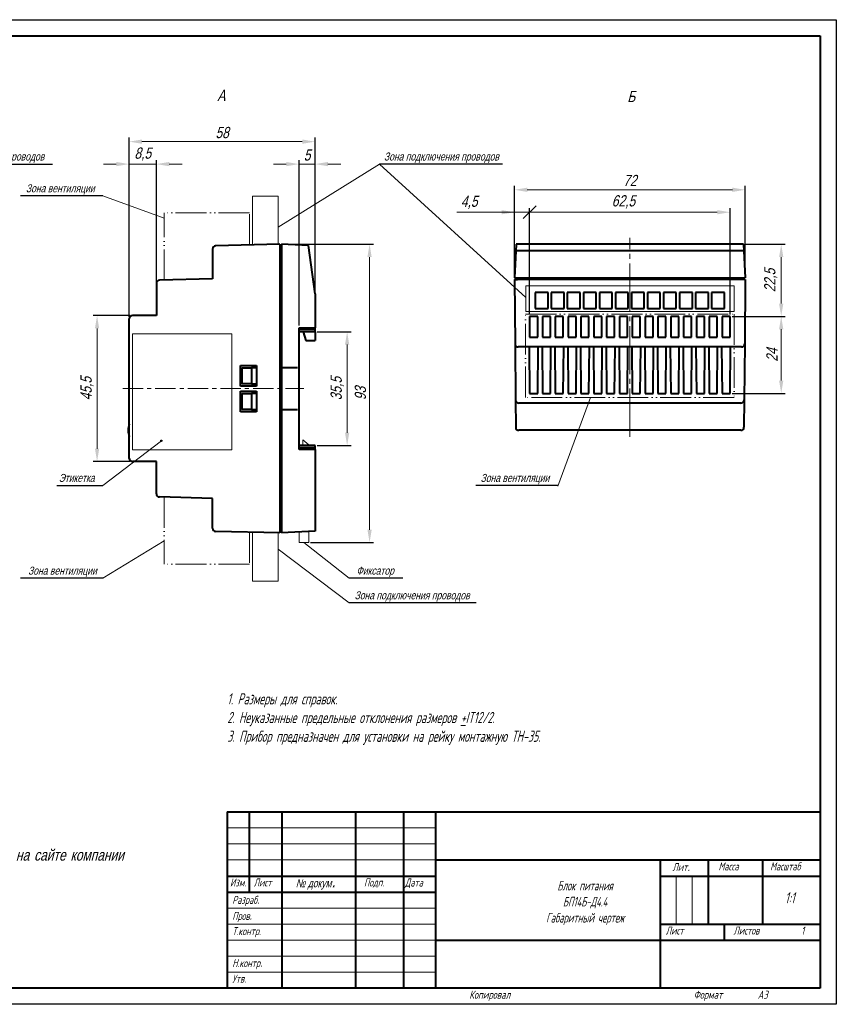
# Model space of a CAD drawing. Header units: millimetres. Extents: x 2146 to 2591, y 1129 to 1436.
# Tile 10 of 10: x 2336 to 2591, y 1129 to 1436. Entities that reach past the tile are written whole.
import ezdxf
from ezdxf.lldxf.tags import DXFTag

# ---------------------------------------------------------------- set-up
doc = ezdxf.new("R2010")
doc.units = ezdxf.units.MM
for name, pattern in [('ACAD_ISO05W100', [33, 24, -3, 0, -3, 0, -3]), ('CENTER', [10.16, 6.35, -1.27, 1.27, -1.27]), ('K5LT_AXLED', [19.5, 15, -1.5, 1.5, -1.5])]:
    doc.linetypes.add(name, pattern=pattern)
for name, color, linetype, lineweight in [('help', 4, 'New Line1', 15), ('main', 5, 'Continuous', 40), ('size', 7, 'Continuous', 13), ('text', 7, 'Continuous', 18), ('ОСЕВЫЕ', 1, 'CENTER', 15)]:
    doc.layers.add(name, color=color, linetype=linetype, lineweight=lineweight)
doc.layers.add('ФОРМАТ', color=7, linetype='Continuous')
doc.styles.add('K5_TEXTSTYLE', font='win_eskd.shx', dxfattribs={"width": 0.8, "oblique": 15, "height": 3.5})
doc.styles.add('KTEXTSTYLE', font='GOST_AU.SHX', dxfattribs={"width": 0.96, "height": 5})
doc.styles.add('Штамп 5', font='win_eskd.shx', dxfattribs={"width": 0.8, "oblique": 15, "height": 5})
tags = doc.linetypes.add('New Line1', pattern=[0.8, 0.5, -0.3]).pattern_tags.tags
tags[6:7] = [DXFTag(74, 4), DXFTag(75, 0), DXFTag(340, '0'), DXFTag(46, 1.0), DXFTag(50, 0.0), DXFTag(44, 0.0), DXFTag(45, 0.0)]
tags[4:5] = [DXFTag(74, 4), DXFTag(75, 0), DXFTag(340, '0'), DXFTag(46, 1.0), DXFTag(50, 0.0), DXFTag(44, 0.0), DXFTag(45, 0.0)]
doc.dimstyles.new('ISO-25', dxfattribs={"dimtxt": 3.5, "dimasz": 4, "dimexe": 1.25, "dimexo": 0.625, "dimgap": 1, "dimtad": 1, "dimdec": 1, "dimrnd": 0.5, "dimtxsty": 'K5_TEXTSTYLE', "dimcen": 0, "dimclrd": 256, "dimclrt": 256, "dimadec": 0, "dimazin": 2, "dimtfac": 1, "dimtdec": 1, "dimtmove": 0, "dimatfit": 1, "dimfxl": 1, "dimlwd": -1, "dimarcsym": 2})

# ---------------------------------------------------------------- blocks, each defined once
blk = doc.blocks.new('*D11')
at = {"layer": 'Defpoints', "color": 0}
for p in [(2428.22, 1338.45), (2428.22, 1302.95), (2438.22, 1302.95)]:
    blk.add_point(p, dxfattribs=at)
at = {"layer": 'size', "color": 0, "lineweight": -2}
for p, q in [((2428.84, 1338.45), (2439.47, 1338.45)), ((2428.84, 1302.95), (2439.47, 1302.95))]:
    blk.add_line(p, q, dxfattribs=at)
at = {"layer": 'size'}
blk.add_line((2438.22, 1334.45), (2438.22, 1306.95), dxfattribs=at)
for points in [[(2438.88, 1334.45), (2437.55, 1334.45), (2438.22, 1338.45)], [(2437.55, 1306.95), (2438.88, 1306.95), (2438.22, 1302.95)]]:
    blk.add_solid(points, dxfattribs=at)
at = {"layer": 'size', "linetype": 'ACAD_ISO05W100', "insert": (2435.12, 1320.7), "char_height": 3.5, "attachment_point": 5, "rotation": 90, "style": 'K5_TEXTSTYLE'}
blk.add_mtext('35,5', dxfattribs=at)
blk = doc.blocks.new('*D12')
at = {"layer": 'Defpoints', "color": 0}
for p in [(2428.22, 1390.7), (2423.22, 1339.7), (2428.22, 1339.7)]:
    blk.add_point(p, dxfattribs=at)
at = {"layer": 'size', "color": 0, "lineweight": -2}
for p, q in [((2423.22, 1340.33), (2423.22, 1391.95)), ((2428.22, 1340.33), (2428.22, 1391.95))]:
    blk.add_line(p, q, dxfattribs=at)
at = {"layer": 'size'}
for p, q in [((2419.22, 1390.7), (2415.22, 1390.7)), ((2423.22, 1390.7), (2428.22, 1390.7)), ((2432.22, 1390.7), (2436.22, 1390.7))]:
    blk.add_line(p, q, dxfattribs=at)
for points in [[(2419.22, 1390.04), (2419.22, 1391.37), (2423.22, 1390.7)], [(2432.22, 1391.37), (2432.22, 1390.04), (2428.22, 1390.7)]]:
    blk.add_solid(points, dxfattribs=at)
at = {"layer": 'size', "linetype": 'ACAD_ISO05W100', "insert": (2425.72, 1393.52), "char_height": 3.5, "attachment_point": 5, "style": 'K5_TEXTSTYLE'}
blk.add_mtext('5', dxfattribs=at)
blk = doc.blocks.new('*D13')
at = {"layer": 'Defpoints', "color": 0}
for p in [(2371.22, 1343.45), (2360.22, 1297.95), (2371.22, 1297.95)]:
    blk.add_point(p, dxfattribs=at)
at = {"layer": 'size', "color": 0, "lineweight": -2}
for p, q in [((2370.59, 1343.45), (2358.97, 1343.45)), ((2370.59, 1297.95), (2358.97, 1297.95))]:
    blk.add_line(p, q, dxfattribs=at)
at = {"layer": 'size'}
blk.add_line((2360.22, 1339.45), (2360.22, 1301.95), dxfattribs=at)
for points in [[(2360.88, 1339.45), (2359.55, 1339.45), (2360.22, 1343.45)], [(2359.55, 1301.95), (2360.88, 1301.95), (2360.22, 1297.95)]]:
    blk.add_solid(points, dxfattribs=at)
at = {"layer": 'size', "linetype": 'ACAD_ISO05W100', "insert": (2357.12, 1320.7), "char_height": 3.5, "attachment_point": 5, "rotation": 90, "style": 'K5_TEXTSTYLE'}
blk.add_mtext('45,5', dxfattribs=at)
blk = doc.blocks.new('*D17')
at = {"layer": 'Defpoints', "color": 0}
for p in [(2378.72, 1390.7), (2370.22, 1342.45), (2378.72, 1343.45)]:
    blk.add_point(p, dxfattribs=at)
at = {"layer": 'size', "color": 0, "lineweight": -2}
for p, q in [((2370.22, 1343.08), (2370.22, 1391.95)), ((2378.72, 1344.08), (2378.72, 1391.95))]:
    blk.add_line(p, q, dxfattribs=at)
at = {"layer": 'size'}
for p, q in [((2366.22, 1390.7), (2362.22, 1390.7)), ((2370.22, 1390.7), (2378.72, 1390.7)), ((2382.72, 1390.7), (2386.72, 1390.7))]:
    blk.add_line(p, q, dxfattribs=at)
for points in [[(2366.22, 1390.04), (2366.22, 1391.37), (2370.22, 1390.7)], [(2382.72, 1391.37), (2382.72, 1390.04), (2378.72, 1390.7)]]:
    blk.add_solid(points, dxfattribs=at)
at = {"layer": 'size', "linetype": 'ACAD_ISO05W100', "insert": (2374.47, 1393.8), "char_height": 3.5, "attachment_point": 5, "style": 'K5_TEXTSTYLE'}
blk.add_mtext('8,5', dxfattribs=at)
blk = doc.blocks.new('*D18')
at = {"layer": 'Defpoints', "color": 0}
for p in [(2370.22, 1397.7), (2428.22, 1350.26), (2370.22, 1342.45)]:
    blk.add_point(p, dxfattribs=at)
at = {"layer": 'size', "color": 0, "lineweight": -2}
for p, q in [((2370.22, 1343.08), (2370.22, 1398.95)), ((2428.22, 1350.88), (2428.22, 1398.95))]:
    blk.add_line(p, q, dxfattribs=at)
at = {"layer": 'size'}
blk.add_line((2424.22, 1397.7), (2374.22, 1397.7), dxfattribs=at)
for points in [[(2374.22, 1398.37), (2374.22, 1397.04), (2370.22, 1397.7)], [(2424.22, 1397.04), (2424.22, 1398.37), (2428.22, 1397.7)]]:
    blk.add_solid(points, dxfattribs=at)
at = {"layer": 'size', "linetype": 'ACAD_ISO05W100', "insert": (2399.22, 1400.52), "char_height": 3.5, "attachment_point": 5, "style": 'K5_TEXTSTYLE'}
blk.add_mtext('58', dxfattribs=at)
blk = doc.blocks.new('*D22')
at = {"layer": 'Defpoints', "color": 0}
for p in [(2562.4, 1382.69), (2490.4, 1355.2), (2562.4, 1355.2)]:
    blk.add_point(p, dxfattribs=at)
at = {"layer": 'size', "color": 0, "lineweight": -2}
for p, q in [((2490.4, 1355.83), (2490.4, 1383.94)), ((2562.4, 1355.83), (2562.4, 1383.94))]:
    blk.add_line(p, q, dxfattribs=at)
at = {"layer": 'size'}
blk.add_line((2494.4, 1382.69), (2558.4, 1382.69), dxfattribs=at)
for points in [[(2494.4, 1383.36), (2494.4, 1382.03), (2490.4, 1382.69)], [(2558.4, 1382.03), (2558.4, 1383.36), (2562.4, 1382.69)]]:
    blk.add_solid(points, dxfattribs=at)
at = {"layer": 'size', "linetype": 'ACAD_ISO05W100', "insert": (2526.4, 1385.58), "char_height": 3.5, "attachment_point": 5, "style": 'K5_TEXTSTYLE'}
blk.add_mtext('72', dxfattribs=at)
blk = doc.blocks.new('_Oblique')
at = {"color": 0, "linetype": 'ByBlock', "lineweight": -2}
blk.add_line((-0.5, -0.5), (0.5, 0.5), dxfattribs=at)
blk = doc.blocks.new('*D23')
at = {"layer": 'Defpoints', "color": 0}
for p in [(2557.65, 1375.69), (2495.15, 1343.2), (2557.65, 1343.2)]:
    blk.add_point(p, dxfattribs=at)
at = {"layer": 'size', "color": 0, "lineweight": -2}
for p, q in [((2495.15, 1343.83), (2495.15, 1376.94)), ((2557.65, 1343.83), (2557.65, 1376.94))]:
    blk.add_line(p, q, dxfattribs=at)
at = {"layer": 'size'}
blk.add_line((2495.15, 1375.69), (2553.65, 1375.69), dxfattribs=at)
blk.add_solid([(2553.65, 1375.03), (2553.65, 1376.36), (2557.65, 1375.69)], dxfattribs=at)
at = {"layer": 'size', "xscale": 4, "yscale": 4, "zscale": 4, "rotation": 180}
blk.add_blockref('_Oblique', (2495.15, 1375.69), dxfattribs=at)
at = {"layer": 'size', "linetype": 'ACAD_ISO05W100', "insert": (2524.4, 1378.93), "char_height": 3.5, "attachment_point": 5, "style": 'K5_TEXTSTYLE'}
blk.add_mtext('62,5', dxfattribs=at)
blk = doc.blocks.new('*D24')
at = {"layer": 'Defpoints', "color": 0}
for p in [(2557.65, 1343.2), (2557.65, 1319.2), (2573.62, 1319.2)]:
    blk.add_point(p, dxfattribs=at)
at = {"layer": 'size', "color": 0, "lineweight": -2}
for p, q in [((2558.28, 1343.2), (2574.87, 1343.2)), ((2558.28, 1319.2), (2574.87, 1319.2))]:
    blk.add_line(p, q, dxfattribs=at)
at = {"layer": 'size'}
blk.add_line((2573.62, 1339.2), (2573.62, 1323.2), dxfattribs=at)
for points in [[(2574.28, 1339.2), (2572.95, 1339.2), (2573.62, 1343.2)], [(2572.95, 1323.2), (2574.28, 1323.2), (2573.62, 1319.2)]]:
    blk.add_solid(points, dxfattribs=at)
at = {"layer": 'size', "linetype": 'ACAD_ISO05W100', "insert": (2570.73, 1331.2), "char_height": 3.5, "attachment_point": 5, "rotation": 90, "style": 'K5_TEXTSTYLE'}
blk.add_mtext('24', dxfattribs=at)
blk = doc.blocks.new('*D25')
at = {"layer": 'Defpoints', "color": 0}
for p in [(2495.15, 1375.69), (2490.4, 1355.2), (2495.15, 1343.2)]:
    blk.add_point(p, dxfattribs=at)
at = {"layer": 'size'}
for p, q in [((2490.4, 1375.69), (2472.42, 1375.69)), ((2486.4, 1375.69), (2482.4, 1375.69)), ((2490.4, 1375.69), (2495.15, 1375.69))]:
    blk.add_line(p, q, dxfattribs=at)
at = {"layer": 'size', "color": 0, "lineweight": -2}
for p, q in [((2490.4, 1355.83), (2490.4, 1376.94)), ((2495.15, 1343.83), (2495.15, 1376.94))]:
    blk.add_line(p, q, dxfattribs=at)
at = {"layer": 'size'}
blk.add_solid([(2486.4, 1375.03), (2486.4, 1376.36), (2490.4, 1375.69)], dxfattribs=at)
at = {"layer": 'size', "xscale": 4, "yscale": 4, "zscale": 4, "rotation": 180}
blk.add_blockref('_Oblique', (2495.15, 1375.69), dxfattribs=at)
at = {"layer": 'size', "linetype": 'ACAD_ISO05W100', "insert": (2476.29, 1378.79), "char_height": 3.5, "attachment_point": 5, "style": 'K5_TEXTSTYLE'}
blk.add_mtext('4,5', dxfattribs=at)
blk = doc.blocks.new('*D26')
at = {"layer": 'Defpoints', "color": 0}
for p in [(2561.85, 1365.7), (2573.62, 1365.7), (2557.65, 1343.2)]:
    blk.add_point(p, dxfattribs=at)
at = {"layer": 'size', "color": 0, "lineweight": -2}
for p, q in [((2562.48, 1365.7), (2574.87, 1365.7)), ((2558.28, 1343.2), (2574.87, 1343.2))]:
    blk.add_line(p, q, dxfattribs=at)
at = {"layer": 'size'}
blk.add_line((2573.62, 1347.2), (2573.62, 1361.7), dxfattribs=at)
for points in [[(2574.28, 1361.7), (2572.95, 1361.7), (2573.62, 1365.7)], [(2572.95, 1347.2), (2574.28, 1347.2), (2573.62, 1343.2)]]:
    blk.add_solid(points, dxfattribs=at)
at = {"layer": 'size', "linetype": 'ACAD_ISO05W100', "insert": (2570.38, 1354.45), "char_height": 3.5, "attachment_point": 5, "rotation": 90, "style": 'K5_TEXTSTYLE'}
blk.add_mtext('22,5', dxfattribs=at)
blk = doc.blocks.new('*D27')
at = {"layer": 'Defpoints', "color": 0}
for p in [(2417.72, 1365.7), (2426.22, 1272.7), (2445.22, 1272.7)]:
    blk.add_point(p, dxfattribs=at)
at = {"layer": 'size', "color": 0, "lineweight": -2, "ltscale": 0.4}
for p, q in [((2418.34, 1365.7), (2446.47, 1365.7)), ((2426.84, 1272.7), (2446.47, 1272.7))]:
    blk.add_line(p, q, dxfattribs=at)
at = {"layer": 'size', "ltscale": 0.4}
blk.add_line((2445.22, 1361.7), (2445.22, 1276.7), dxfattribs=at)
at = {"layer": 'size'}
for points in [[(2445.88, 1361.7), (2444.55, 1361.7), (2445.22, 1365.7)], [(2444.55, 1276.7), (2445.88, 1276.7), (2445.22, 1272.7)]]:
    blk.add_solid(points, dxfattribs=at)
at = {"layer": 'size', "linetype": 'ACAD_ISO05W100', "insert": (2442.37, 1319.2), "char_height": 3.5, "attachment_point": 5, "rotation": 90, "style": 'K5_TEXTSTYLE'}
blk.add_mtext('93', dxfattribs=at)

msp = doc.modelspace()

# ---------------------------------------------------------------- hatches: boundary and pattern name
at = {"layer": 'help', "lineweight": 25, "ltscale": 5}
h = msp.add_hatch(color=256, dxfattribs=at)
h.dxf.hatch_style = 1
h.paths.add_polyline_path([(2380.09, 1304.44, 1), (2380.49, 1304.44, 1)])

# ---------------------------------------------------------------- linework, layer by layer
at = {"layer": 'help', "linetype": 'ByBlock', "lineweight": -2, "ltscale": 2}
for p, q in [((2306.71, 1390.7), (2346.33, 1390.7)), ((2486.7, 1390.7), (2448.31, 1390.7)), ((2361.99, 1380.78), (2336.37, 1380.78)), ((2347.68, 1290.48), (2361.99, 1290.48)), ((2503.95, 1290.48), (2478.33, 1290.48)), ((2361.99, 1261.57), (2336.37, 1261.57)), ((2455.54, 1261.57), (2438.85, 1261.57)), ((2478.47, 1253.88), (2438.85, 1253.88))]:
    msp.add_line(p, q, dxfattribs=at)
at = {"layer": 'help', "linetype": 'ByBlock'}
for p, q in [((2448.31, 1390.7), (2416.72, 1371.08)), ((2448.31, 1390.7), (2493.92, 1349.16)), ((2503.95, 1290.27), (2514.11, 1317.95)), ((2361.99, 1290.48), (2380.29, 1304.44)), ((2438.85, 1261.57), (2424.72, 1272.7)), ((2438.85, 1253.88), (2416.72, 1270.59))]:
    msp.add_line(p, q, dxfattribs=at)
at = {"layer": 'help', "linetype": 'ByBlock', "ltscale": 0.4}
for p, q in [((2361.99, 1380.78), (2381.19, 1373.8)), ((2361.99, 1261.57), (2381.19, 1273.28))]:
    msp.add_line(p, q, dxfattribs=at)
at = {"layer": 'help', "ltscale": 5}
for p, q in [((2416.72, 1380.7), (2408.72, 1380.7)), ((2408.72, 1380.7), (2408.72, 1365.46)), ((2416.72, 1365.7), (2416.72, 1380.7)), ((2408.72, 1260.7), (2408.72, 1275.94)), ((2416.72, 1275.7), (2416.72, 1260.7)), ((2416.72, 1260.7), (2408.72, 1260.7))]:
    msp.add_line(p, q, dxfattribs=at)
at = {"layer": 'help', "linetype": 'ACAD_ISO05W100', "ltscale": 0.4}
for p, q in [((2381.19, 1354.48), (2381.19, 1375.46)), ((2407.72, 1375.46), (2381.19, 1375.46)), ((2407.72, 1365.46), (2407.72, 1375.46)), ((2493.9, 1343.95), (2558.9, 1343.95)), ((2493.9, 1317.95), (2493.9, 1343.95)), ((2558.9, 1343.95), (2558.9, 1317.95)), ((2558.9, 1317.95), (2493.9, 1317.95)), ((2381.19, 1286.92), (2381.19, 1265.94)), ((2407.72, 1275.94), (2407.72, 1265.94)), ((2407.72, 1265.94), (2381.19, 1265.94))]:
    msp.add_line(p, q, dxfattribs=at)
at = {"layer": 'help', "linetype": 'New Line1', "ltscale": 5}
for p, q in [((2558.9, 1352.71), (2493.92, 1352.71)), ((2493.92, 1344.71), (2493.92, 1352.71)), ((2558.9, 1344.71), (2558.9, 1352.71)), ((2493.92, 1344.71), (2558.9, 1344.71))]:
    msp.add_line(p, q, dxfattribs=at)
at = {"layer": 'help', "linetype": 'ByBlock', "lineweight": 25, "ltscale": 5}
msp.add_circle((2380.29, 1304.44), 0.2, dxfattribs=at)
at = {"layer": 'main'}
for p, q in [((2396.22, 1364.23), (2396.22, 1354.95)), ((2417.22, 1365.7), (2397.19, 1365.23)), ((2417.22, 1365.7), (2417.22, 1275.7)), ((2417.72, 1365.2), (2417.22, 1365.2)), ((2417.72, 1365.7), (2417.72, 1275.7)), ((2426.21, 1365.28), (2417.72, 1365.7)), ((2428.22, 1350.26), (2426.21, 1365.28)), ((2490.95, 1365.7), (2490.4, 1355.2)), ((2561.96, 1363.7), (2490.85, 1363.7)), ((2561.85, 1365.7), (2490.95, 1365.7)), ((2561.85, 1365.7), (2562.4, 1355.2)), ((2396.22, 1354.95), (2379.69, 1354.48)), ((2490.4, 1355.2), (2562.4, 1355.2)), ((2490.4, 1354.7), (2490.58, 1334.69)), ((2490.4, 1354.7), (2491.4, 1354.7)), ((2490.9, 1355.2), (2490.9, 1354.7)), ((2562.4, 1354.7), (2491.4, 1354.7)), ((2557.23, 1354.7), (2495.57, 1354.7)), ((2530.57, 1354.7), (2496.57, 1354.7)), ((2561.9, 1355.2), (2561.9, 1354.7)), ((2562.4, 1354.7), (2562.23, 1334.69)), ((2378.72, 1353.48), (2378.72, 1343.45)), ((2428.22, 1350.26), (2428.22, 1339.7)), ((2496.9, 1350.7), (2496.9, 1345.7)), ((2500.9, 1350.7), (2496.9, 1350.7)), ((2500.9, 1345.7), (2500.9, 1350.7)), ((2505.9, 1350.7), (2501.9, 1350.7)), ((2501.9, 1350.7), (2501.9, 1345.7)), ((2505.9, 1345.7), (2505.9, 1350.7)), ((2506.9, 1350.7), (2506.9, 1345.7)), ((2510.9, 1350.7), (2506.9, 1350.7)), ((2510.9, 1345.7), (2510.9, 1350.7)), ((2511.9, 1350.7), (2511.9, 1345.7)), ((2515.9, 1350.7), (2511.9, 1350.7)), ((2515.9, 1345.7), (2515.9, 1350.7)), ((2520.9, 1350.7), (2516.9, 1350.7)), ((2516.9, 1350.7), (2516.9, 1345.7)), ((2520.9, 1345.7), (2520.9, 1350.7)), ((2525.9, 1350.7), (2521.9, 1350.7)), ((2521.9, 1350.7), (2521.9, 1345.7)), ((2525.9, 1345.7), (2525.9, 1350.7)), ((2530.9, 1350.7), (2526.9, 1350.7)), ((2526.9, 1350.7), (2526.9, 1345.7)), ((2530.9, 1345.7), (2530.9, 1350.7)), ((2535.9, 1350.7), (2531.9, 1350.7)), ((2531.9, 1350.7), (2531.9, 1345.7)), ((2535.9, 1345.7), (2535.9, 1350.7)), ((2540.9, 1350.7), (2536.9, 1350.7)), ((2536.9, 1350.7), (2536.9, 1345.7)), ((2540.9, 1345.7), (2540.9, 1350.7)), ((2541.9, 1350.7), (2541.9, 1345.7)), ((2545.9, 1350.7), (2541.9, 1350.7)), ((2545.9, 1345.7), (2545.9, 1350.7)), ((2546.9, 1350.7), (2546.9, 1345.7)), ((2550.9, 1350.7), (2546.9, 1350.7)), ((2550.9, 1345.7), (2550.9, 1350.7)), ((2555.9, 1350.7), (2551.9, 1350.7)), ((2551.9, 1350.7), (2551.9, 1345.7)), ((2555.9, 1345.7), (2555.9, 1350.7)), ((2496.9, 1345.7), (2500.9, 1345.7)), ((2501.9, 1345.7), (2505.9, 1345.7)), ((2506.9, 1345.7), (2510.9, 1345.7)), ((2511.9, 1345.7), (2515.9, 1345.7)), ((2516.9, 1345.7), (2520.9, 1345.7)), ((2521.9, 1345.7), (2525.9, 1345.7)), ((2526.9, 1345.7), (2530.9, 1345.7)), ((2531.9, 1345.7), (2535.9, 1345.7)), ((2536.9, 1345.7), (2540.9, 1345.7)), ((2541.9, 1345.7), (2545.9, 1345.7)), ((2546.9, 1345.7), (2550.9, 1345.7)), ((2551.9, 1345.7), (2555.9, 1345.7)), ((2370.22, 1298.95), (2370.22, 1342.45)), ((2378.72, 1343.45), (2371.22, 1343.45)), ((2497.65, 1343.2), (2495.15, 1343.2)), ((2495.15, 1343.2), (2495.15, 1336.7)), ((2497.65, 1336.7), (2497.65, 1343.2)), ((2501.65, 1343.2), (2499.15, 1343.2)), ((2499.15, 1343.2), (2499.15, 1336.7)), ((2501.65, 1336.7), (2501.65, 1343.2)), ((2503.15, 1343.2), (2503.15, 1336.7)), ((2505.65, 1343.2), (2503.15, 1343.2)), ((2505.65, 1336.7), (2505.65, 1343.2)), ((2507.15, 1343.2), (2507.15, 1336.7)), ((2509.65, 1343.2), (2507.15, 1343.2)), ((2509.65, 1336.7), (2509.65, 1343.2)), ((2511.15, 1343.2), (2511.15, 1336.7)), ((2513.65, 1343.2), (2511.15, 1343.2)), ((2513.65, 1336.7), (2513.65, 1343.2)), ((2515.15, 1343.2), (2515.15, 1336.7)), ((2517.65, 1343.2), (2515.15, 1343.2)), ((2517.65, 1336.7), (2517.65, 1343.2)), ((2521.65, 1343.2), (2519.15, 1343.2)), ((2519.15, 1343.2), (2519.15, 1336.7)), ((2521.65, 1336.7), (2521.65, 1343.2)), ((2525.65, 1343.2), (2523.15, 1343.2)), ((2523.15, 1343.2), (2523.15, 1336.7)), ((2525.65, 1336.7), (2525.65, 1343.2)), ((2529.65, 1343.2), (2527.15, 1343.2)), ((2527.15, 1343.2), (2527.15, 1336.7)), ((2529.65, 1336.7), (2529.65, 1343.2)), ((2531.15, 1343.2), (2531.15, 1336.7)), ((2533.65, 1343.2), (2531.15, 1343.2)), ((2533.65, 1336.7), (2533.65, 1343.2)), ((2535.15, 1343.2), (2535.15, 1336.7)), ((2537.65, 1343.2), (2535.15, 1343.2)), ((2537.65, 1336.7), (2537.65, 1343.2)), ((2539.15, 1343.2), (2539.15, 1336.7)), ((2541.65, 1343.2), (2539.15, 1343.2)), ((2541.65, 1336.7), (2541.65, 1343.2)), ((2543.15, 1343.2), (2543.15, 1336.7)), ((2545.65, 1343.2), (2543.15, 1343.2)), ((2545.65, 1336.7), (2545.65, 1343.2)), ((2549.65, 1343.2), (2547.15, 1343.2)), ((2547.15, 1343.2), (2547.15, 1336.7)), ((2549.65, 1336.7), (2549.65, 1343.2)), ((2553.65, 1343.2), (2551.15, 1343.2)), ((2551.15, 1343.2), (2551.15, 1336.7)), ((2553.65, 1336.7), (2553.65, 1343.2)), ((2557.65, 1343.2), (2555.15, 1343.2)), ((2555.15, 1343.2), (2555.15, 1336.7)), ((2557.65, 1336.7), (2557.65, 1343.2)), ((2423.22, 1339.7), (2428.22, 1339.7)), ((2423.22, 1301.7), (2423.22, 1339.7)), ((2428.22, 1339.15), (2423.22, 1339.15)), ((2428.22, 1339.15), (2428.22, 1339.7)), ((2428.22, 1338.45), (2428.22, 1339.15)), ((2428.22, 1338.45), (2423.22, 1338.45)), ((2424.55, 1338.45), (2425.29, 1335.7)), ((2425.29, 1335.7), (2428.22, 1335.7)), ((2428.22, 1338.45), (2428.22, 1335.7)), ((2495.15, 1336.7), (2497.65, 1336.7)), ((2499.15, 1336.7), (2501.65, 1336.7)), ((2503.15, 1336.7), (2505.65, 1336.7)), ((2507.15, 1336.7), (2509.65, 1336.7)), ((2511.15, 1336.7), (2513.65, 1336.7)), ((2515.15, 1336.7), (2517.65, 1336.7)), ((2519.15, 1336.7), (2521.65, 1336.7)), ((2523.15, 1336.7), (2525.65, 1336.7)), ((2527.15, 1336.7), (2529.65, 1336.7)), ((2531.15, 1336.7), (2533.65, 1336.7)), ((2535.15, 1336.7), (2537.65, 1336.7)), ((2539.15, 1336.7), (2541.65, 1336.7)), ((2543.15, 1336.7), (2545.65, 1336.7)), ((2547.15, 1336.7), (2549.65, 1336.7)), ((2551.15, 1336.7), (2553.65, 1336.7)), ((2555.15, 1336.7), (2557.65, 1336.7)), ((2490.58, 1334.69), (2490.73, 1317.19)), ((2561.23, 1333.7), (2491.58, 1333.7)), ((2495.03, 1333.7), (2495.15, 1319.2)), ((2497.78, 1333.7), (2495.03, 1333.7)), ((2497.65, 1319.2), (2497.78, 1333.7)), ((2499.03, 1333.7), (2499.15, 1319.2)), ((2501.65, 1319.2), (2501.78, 1333.7)), ((2503.03, 1333.7), (2503.15, 1319.2)), ((2505.65, 1319.2), (2505.78, 1333.7)), ((2507.03, 1333.7), (2507.15, 1319.2)), ((2509.65, 1319.2), (2509.78, 1333.7)), ((2511.03, 1333.7), (2511.15, 1319.2)), ((2513.65, 1319.2), (2513.78, 1333.7)), ((2515.03, 1333.7), (2515.15, 1319.2)), ((2517.78, 1333.7), (2515.03, 1333.7)), ((2517.65, 1319.2), (2517.78, 1333.7)), ((2519.03, 1333.7), (2519.15, 1319.2)), ((2521.65, 1319.2), (2521.78, 1333.7)), ((2523.03, 1333.7), (2523.15, 1319.2)), ((2525.65, 1319.2), (2525.78, 1333.7)), ((2527.03, 1333.7), (2527.15, 1319.2)), ((2529.65, 1319.2), (2529.78, 1333.7)), ((2531.03, 1333.7), (2531.15, 1319.2)), ((2533.65, 1319.2), (2533.78, 1333.7)), ((2535.03, 1333.7), (2535.15, 1319.2)), ((2537.78, 1333.7), (2535.03, 1333.7)), ((2537.65, 1319.2), (2537.78, 1333.7)), ((2539.03, 1333.7), (2539.15, 1319.2)), ((2541.65, 1319.2), (2541.78, 1333.7)), ((2543.03, 1333.7), (2543.15, 1319.2)), ((2545.65, 1319.2), (2545.78, 1333.7)), ((2547.03, 1333.7), (2547.15, 1319.2)), ((2549.65, 1319.2), (2549.78, 1333.7)), ((2551.03, 1333.7), (2551.15, 1319.2)), ((2553.65, 1319.2), (2553.78, 1333.7)), ((2555.03, 1333.7), (2555.15, 1319.2)), ((2557.78, 1333.7), (2555.03, 1333.7)), ((2557.65, 1319.2), (2557.78, 1333.7)), ((2562.23, 1334.69), (2562.07, 1317.19)), ((2404.92, 1321.45), (2404.92, 1327.95)), ((2404.92, 1327.95), (2409.92, 1327.95)), ((2405.42, 1327.2), (2405.42, 1322.2)), ((2405.42, 1327.2), (2408.42, 1327.2)), ((2408.42, 1327.2), (2408.42, 1322.2)), ((2409.92, 1327.2), (2408.42, 1327.2)), ((2409.92, 1327.95), (2409.92, 1321.45)), ((2422.72, 1327.2), (2417.72, 1327.2)), ((2409.92, 1321.45), (2404.92, 1321.45)), ((2408.42, 1322.2), (2405.42, 1322.2)), ((2408.42, 1322.2), (2409.92, 1322.2)), ((2404.92, 1313.45), (2404.92, 1319.95)), ((2404.92, 1319.95), (2409.92, 1319.95)), ((2405.42, 1319.2), (2405.42, 1314.2)), ((2405.42, 1319.2), (2408.42, 1319.2)), ((2408.42, 1319.2), (2408.42, 1314.2)), ((2409.92, 1319.2), (2408.42, 1319.2)), ((2409.92, 1319.95), (2409.92, 1313.45)), ((2490.73, 1317.19), (2490.8, 1308.69)), ((2495.15, 1319.2), (2497.65, 1319.2)), ((2499.15, 1319.2), (2501.65, 1319.2)), ((2503.15, 1319.2), (2505.65, 1319.2)), ((2507.15, 1319.2), (2509.65, 1319.2)), ((2511.15, 1319.2), (2513.65, 1319.2)), ((2515.15, 1319.2), (2517.65, 1319.2)), ((2519.15, 1319.2), (2521.65, 1319.2)), ((2523.15, 1319.2), (2525.65, 1319.2)), ((2527.15, 1319.2), (2529.65, 1319.2)), ((2531.15, 1319.2), (2533.65, 1319.2)), ((2535.15, 1319.2), (2537.65, 1319.2)), ((2539.15, 1319.2), (2541.65, 1319.2)), ((2543.15, 1319.2), (2545.65, 1319.2)), ((2547.15, 1319.2), (2549.65, 1319.2)), ((2551.15, 1319.2), (2553.65, 1319.2)), ((2555.15, 1319.2), (2557.65, 1319.2)), ((2562.07, 1317.19), (2562, 1308.69)), ((2408.42, 1314.2), (2405.42, 1314.2)), ((2408.42, 1314.2), (2409.92, 1314.2)), ((2417.72, 1314.2), (2422.72, 1314.2)), ((2561.07, 1316.2), (2491.73, 1316.2)), ((2409.92, 1313.45), (2404.92, 1313.45)), ((2561, 1307.7), (2491.8, 1307.7)), ((2428.22, 1302.95), (2423.22, 1302.95)), ((2428.22, 1302.25), (2423.22, 1302.25)), ((2428.22, 1301.7), (2423.22, 1301.7)), ((2428.22, 1302.25), (2428.22, 1302.95)), ((2428.22, 1301.7), (2428.22, 1302.25)), ((2428.22, 1301.7), (2428.22, 1276.23)), ((2378.72, 1297.95), (2371.22, 1297.95)), ((2378.72, 1287.92), (2378.72, 1297.95)), ((2396.22, 1286.45), (2379.69, 1286.92)), ((2396.22, 1277.18), (2396.22, 1286.45)), ((2417.22, 1275.7), (2397.19, 1276.18)), ((2417.72, 1276.2), (2417.22, 1276.2)), ((2428.22, 1276.23), (2417.72, 1275.7))]:
    msp.add_line(p, q, dxfattribs=at)
at = {"layer": 'main', "linetype": 'New Line1', "lineweight": 20, "ltscale": 5}
for p, q in [((2424.42, 1302.95), (2424.42, 1304.7)), ((2424.43, 1304.7), (2424.42, 1304.7)), ((2424.43, 1304.7), (2426.22, 1303.2)), ((2426.32, 1302.95), (2426.22, 1303.2)), ((2423.22, 1275.96), (2423.22, 1272.7)), ((2426.22, 1276.12), (2426.22, 1272.7)), ((2426.22, 1272.7), (2423.22, 1272.7))]:
    msp.add_line(p, q, dxfattribs=at)
at = {"layer": 'main'}
for centre, radius, start, end in [((2397.22, 1364.23), 1, 91.3639, 180), ((2379.72, 1353.48), 1, 91.6366, 180), ((2371.22, 1342.45), 1, 90, 180), ((2491.58, 1334.7), 1, 180.5, 270), ((2561.23, 1334.7), 1, 270, 359.5), ((2491.73, 1317.2), 1, 180.5, 270), ((2561.07, 1317.2), 1, 270, 359.5), ((2375.99, 1307.7), 6.07, 161.7736, 180), ((2491.8, 1308.7), 1, 180.5, 270), ((2561, 1308.7), 1, 270, 359.5), ((2375.99, 1307.7), 6.07, 180, 198.2264), ((2371.22, 1298.95), 1, 180, 270), ((2379.72, 1287.92), 1, 180, 268.3634), ((2397.22, 1277.18), 1, 180, 268.6361)]:
    msp.add_arc(centre, radius, start, end, dxfattribs=at)
at = {"layer": 'text', "linetype": 'ByBlock'}
msp.add_lwpolyline([(2402.3, 1301.66), (2371.25, 1301.66), (2371.25, 1337.76), (2402.3, 1337.76)], close=True, dxfattribs=at)
at = {"layer": 'ОСЕВЫЕ', "linetype": 'K5LT_AXLED'}
msp.add_line((2526.4, 1305.7), (2526.4, 1367.7), dxfattribs=at)
at = {"layer": 'ОСЕВЫЕ'}
msp.add_line((2368.22, 1320.7), (2424.72, 1320.7), dxfattribs=at)
at = {"layer": 'ФОРМАТ', "linetype": 'ByBlock', "ltscale": 5}
for p, q in [((2145.81, 1435.73), (2590.81, 1435.73)), ((2590.81, 1435.73), (2590.81, 1128.73)), ((2590.81, 1128.73), (2145.81, 1128.73))]:
    msp.add_line(p, q, dxfattribs=at)
at = {"layer": 'ФОРМАТ', "linetype": 'ByBlock', "lineweight": 40, "ltscale": 5}
for p, q in [((2165.81, 1430.73), (2585.81, 1430.73)), ((2585.81, 1430.73), (2585.81, 1133.73)), ((2585.81, 1133.73), (2165.81, 1133.73))]:
    msp.add_line(p, q, dxfattribs=at)
at = {"layer": 'ФОРМАТ', "linetype": 'Continuous', "lineweight": 40}
for p, q in [((2400.81, 1188.73), (2585.81, 1188.73)), ((2400.81, 1188.73), (2400.81, 1133.73)), ((2407.81, 1163.73), (2407.81, 1188.73)), ((2417.81, 1188.73), (2417.81, 1133.73)), ((2440.81, 1188.73), (2440.81, 1133.73)), ((2455.81, 1188.73), (2455.81, 1133.73)), ((2465.81, 1188.73), (2465.81, 1133.73)), ((2465.81, 1173.73), (2585.81, 1173.73)), ((2535.81, 1173.73), (2535.81, 1133.73)), ((2550.81, 1173.73), (2550.81, 1153.73)), ((2567.81, 1173.73), (2567.81, 1153.73)), ((2400.81, 1168.73), (2465.81, 1168.73)), ((2535.81, 1168.73), (2585.81, 1168.73)), ((2400.81, 1163.73), (2465.81, 1163.73)), ((2535.81, 1153.73), (2585.81, 1153.73)), ((2555.81, 1153.73), (2555.81, 1148.73)), ((2465.81, 1148.73), (2585.81, 1148.73))]:
    msp.add_line(p, q, dxfattribs=at)
at = {"layer": 'ФОРМАТ', "linetype": 'Continuous', "lineweight": 0}
for p, q in [((2400.81, 1183.73), (2465.81, 1183.73)), ((2400.81, 1178.73), (2465.81, 1178.73)), ((2400.81, 1173.73), (2465.81, 1173.73)), ((2540.81, 1168.73), (2540.81, 1153.73)), ((2545.81, 1168.73), (2545.81, 1153.73)), ((2400.81, 1158.73), (2465.81, 1158.73)), ((2400.81, 1153.73), (2465.81, 1153.73)), ((2400.81, 1148.73), (2465.81, 1148.73)), ((2400.81, 1143.73), (2465.81, 1143.73)), ((2400.81, 1138.73), (2465.81, 1138.73))]:
    msp.add_line(p, q, dxfattribs=at)

# ---------------------------------------------------------------- texts
at = {"layer": 'help', "linetype": 'ByBlock', "lineweight": -2, "ltscale": 2, "insert": (2307.88, 1394.32), "char_height": 2.5, "attachment_point": 1, "style": 'K5_TEXTSTYLE'}
msp.add_mtext_dynamic_manual_height_columns('Зона подключения проводов', width=64.6293, gutter_width=17.5, heights=[0], dxfattribs=at)
at = {"layer": 'help', "linetype": 'ByBlock', "lineweight": -2, "ltscale": 2, "char_height": 2.5, "attachment_point": 1, "style": 'K5_TEXTSTYLE'}
for s, width, insert, own_width in [('Зона подключения проводов', 63.4839, (2449.7, 1394.32), 37.5506), ('Зона вентиляции', 42.0252, (2338.02, 1384.4), 28.98), ('Этикетка', 25.7997, (2348.24, 1294.1), 14.0178), ('Зона вентиляции', 42.0252, (2479.85, 1294.1), 23.4696), ('Зона вентиляции', 42.0252, (2338.69, 1265.19), 23.5733), ('Фиксатор', 22.5686, (2441.1, 1265.19), 13.4818), ('Зона подключения проводов', 64.969, (2296.33, 1257.08), 38.4554), ('Зона подключения проводов', 63.4839, (2440.55, 1257.5), 37.2081)]:
    msp.add_mtext_dynamic_manual_height_columns(s, width=width, gutter_width=17.5, heights=[0], dxfattribs=dict(at, insert=insert)).dxf.set("width", own_width)
at = {"layer": 'text', "linetype": 'ByBlock', "ltscale": 5, "char_height": 3.5, "attachment_point": 1, "style": 'K5_TEXTSTYLE'}
for s, insert in [('А', (2397.71, 1413.87)), ('Б', (2525.61, 1413.53))]:
    msp.add_mtext_dynamic_manual_height_columns(s, width=5.8429, gutter_width=17.5, heights=[0], dxfattribs=dict(at, insert=insert))
at = {"layer": 'text', "insert": (2400.81, 1225.73), "char_height": 3.5, "attachment_point": 1, "style": 'KTEXTSTYLE'}
msp.add_mtext('{\\Fgost_ptb|c204;\\W0.8;\\Q15;1. Размеры для справок.\\Fgost_ptb|c0;\\P\\pxqj;2. \\Fgost_ptb|c204;Неуказанные предельные отклонения размеров \\Fgost_ptb|c0;\\L+\\lIT1\\Fgost_ptb|c204;2\\Fgost_ptb|c0;/2.\\Fgost_ptb|c204;^I^I\\P\\Fgost_ptb|c0;3\\Fgost_ptb|c204;. Прибор предназначен для установки на рейку монтажную ТН-35.}', dxfattribs=at)
at = {"layer": 'text', "insert": (2183.01, 1188.7), "char_height": 3.5, "width": 185.0092, "attachment_point": 1, "style": 'KTEXTSTYLE'}
msp.add_mtext('\\pxqj;{\\Fwin_eskd|c204;\\W0.8;\\Q15;4. Для охлаждения прибора предусмотрена перфорация сверху и снизу.\\P   4.1. Максимально допустимая температура окружающей среды: + 50%%dС.\\P5. 3D модель данного прибора представлена для скачивания в свободном доступе на сайте компании "ОВЕН" в разделе \\fArial|b0|i0|c204|p34;“\\Fwin_eskd|c204;В помощь специалистам\\fArial|b0|i0|c204|p34;”\\Fwin_eskd|c204;  в формате *.STEP.\\Fgost_ptb|c204; }', dxfattribs=at)
at = {"layer": 'ФОРМАТ', "attachment_point": 1}
for s, insert, char_height, style in [('{\\Q15;\\W0.8;Лит\\H1.4x;\\W0.965;.}', (2539.68, 1173.77), 2.5, 'KTEXTSTYLE'), ('{\\Q15;\\W0.8;Масса}', (2554.05, 1172.98), 2.5, 'KTEXTSTYLE'), ('{\\Q15;\\W0.8;Масштаб}', (2570.16, 1172.98), 2.5, 'KTEXTSTYLE'), ('{\\Q15;\\W0.784;Изм.}', (2401.67, 1167.96), 2.5, 'KTEXTSTYLE'), ('{\\Q15;\\W0.8;Лист}', (2409.06, 1167.96), 2.5, 'KTEXTSTYLE'), ('{\\fArial|b0|i0|c0|p34;\\H0.71429x;№ \\Fwin_eskd|c204;докум\\H1.4x;\\W0.965;.}', (2422.17, 1168.73), 3.5, 'Штамп 5'), ('{\\Q15;\\W0.8;Подп.}', (2443.48, 1167.98), 2.5, 'KTEXTSTYLE'), ('{\\Q15;\\W0.8;Дата}', (2456.26, 1167.96), 2.5, 'KTEXTSTYLE'), ('\\pxqc;{\\H1.2x;\\Fgost_ptb|c204;\\W0.8;\\Q15;Блок питания\\PБП14Б-Д4.4\\PГабаритный чертеж}', (2500.25, 1167.23), 2.5, 'KTEXTSTYLE'), ('{\\Q15;\\W0.8;Разраб\\H1.4x;.}', (2402.39, 1163.54), 2.5, 'KTEXTSTYLE'), ('{\\Q15;\\W0.8;1:1}', (2574.78, 1163.7), 3.5, 'KTEXTSTYLE'), ('{\\Q15;\\W0.8;Пров\\H1.4x;.}', (2402.39, 1158.54), 2.5, 'KTEXTSTYLE'), ('{\\Q15;\\W0.8;Т.контр\\W0.965;.}', (2402.39, 1152.8), 2.5, 'KTEXTSTYLE'), ('{\\Q15;\\W0.8;Лист}', (2537.59, 1152.98), 2.5, 'KTEXTSTYLE'), ('{\\Q15;\\W0.8;Листов}', (2558.72, 1152.98), 2.5, 'KTEXTSTYLE'), ('{\\Q15;\\W0.8;1}', (2579.88, 1152.96), 2.5, 'KTEXTSTYLE'), ('{\\Q15;\\W0.8;Н.контр\\H1.4x;.}', (2402.39, 1143.84), 2.5, 'KTEXTSTYLE'), ('{\\Q15;\\W0.8;Утв.}', (2402.39, 1137.98), 2.5, 'KTEXTSTYLE'), ('{\\Q15;\\W0.965;Копировал}', (2476.31, 1132.98), 2.5, 'KTEXTSTYLE'), ('{\\Q15;\\W0.965;Формат}', (2546.31, 1132.98), 2.5, 'KTEXTSTYLE'), ('{\\Q15;\\W0.965;A3}', (2566.31, 1132.96), 2.5, 'KTEXTSTYLE')]:
    msp.add_mtext(s, dxfattribs=dict(at, insert=insert, char_height=char_height, style=style))

# ---------------------------------------------------------------- dimensions: what is measured, and where the dimension line sits
at = {"layer": 'size'}
for base, p1, p2, picture, middle in [((2370.22, 1397.7), (2428.22, 1350.26), (2370.22, 1342.45), '*D18', (2399.22, 1400.52)), ((2378.72, 1390.7), (2370.22, 1342.45), (2378.72, 1343.45), '*D17', (2374.47, 1393.8)), ((2562.4, 1382.69), (2490.4, 1355.2), (2562.4, 1355.2), '*D22', (2526.4, 1385.58))]:
    dim = msp.add_linear_dim(base=base, p1=p1, p2=p2, dimstyle='ISO-25', dxfattribs=at)
    dim.commit()
    dim.dimension.update_dxf_attribs({"geometry": picture, "text_midpoint": middle})
at = {"layer": 'size', "linetype": 'ByBlock'}
dim = msp.add_linear_dim(base=(2428.22, 1390.7), p1=(2423.22, 1339.7), p2=(2428.22, 1339.7), dimstyle='ISO-25', dxfattribs=at)
dim.commit()
dim.dimension.update_dxf_attribs({"geometry": '*D12', "text_midpoint": (2425.72, 1393.52)})
at = {"layer": 'size', "linetype": 'ACAD_ISO05W100'}
dim = msp.add_linear_dim(base=(2495.15176713, 1375.69322676), p1=(2490.40176713, 1355.20176507), p2=(2495.15176713, 1343.20176504), dimstyle='ISO-25', override={"dimblk2": 'Oblique', "dimsah": 1}, dxfattribs=at)
dim.commit()
dim.dimension.update_dxf_attribs({"geometry": '*D25', "text_midpoint": (2476.28948037, 1375.69322676), "dimtype": 160})
at = {"layer": 'size'}
dim = msp.add_linear_dim(base=(2557.65, 1375.69), p1=(2495.15, 1343.2), p2=(2557.65, 1343.2), dimstyle='ISO-25', override={"dimblk1": 'Oblique', "dimsah": 1}, dxfattribs=at)
dim.commit()
dim.dimension.update_dxf_attribs({"geometry": '*D23', "text_midpoint": (2524.4, 1378.93)})
at = {"layer": 'size', "ltscale": 0.4}
dim = msp.add_linear_dim(base=(2445.22, 1272.7), p1=(2417.72, 1365.7), p2=(2426.22, 1272.7), angle=90, dimstyle='ISO-25', dxfattribs=at)
dim.commit()
dim.dimension.update_dxf_attribs({"geometry": '*D27', "text_midpoint": (2442.37, 1319.2)})
at = {"layer": 'size', "linetype": 'ACAD_ISO05W100'}
for base, p2, picture, middle in [((2573.62, 1365.7), (2561.85, 1365.7), '*D26', (2570.38, 1354.45)), ((2573.62, 1319.2), (2557.65, 1319.2), '*D24', (2570.73, 1331.2))]:
    dim = msp.add_linear_dim(base=base, p1=(2557.65, 1343.2), p2=p2, angle=90, dimstyle='ISO-25', dxfattribs=at)
    dim.commit()
    dim.dimension.update_dxf_attribs({"geometry": picture, "text_midpoint": middle})
at = {"layer": 'size', "linetype": 'ByBlock'}
for base, p1, p2, picture, middle in [((2360.22, 1297.95), (2371.22, 1343.45), (2371.22, 1297.95), '*D13', (2357.12, 1320.7)), ((2438.22, 1302.95), (2428.22, 1338.45), (2428.22, 1302.95), '*D11', (2435.12, 1320.7))]:
    dim = msp.add_linear_dim(base=base, p1=p1, p2=p2, angle=90, dimstyle='ISO-25', dxfattribs=at)
    dim.commit()
    dim.dimension.update_dxf_attribs({"geometry": picture, "text_midpoint": middle})

doc.saveas('drawing.dxf')
